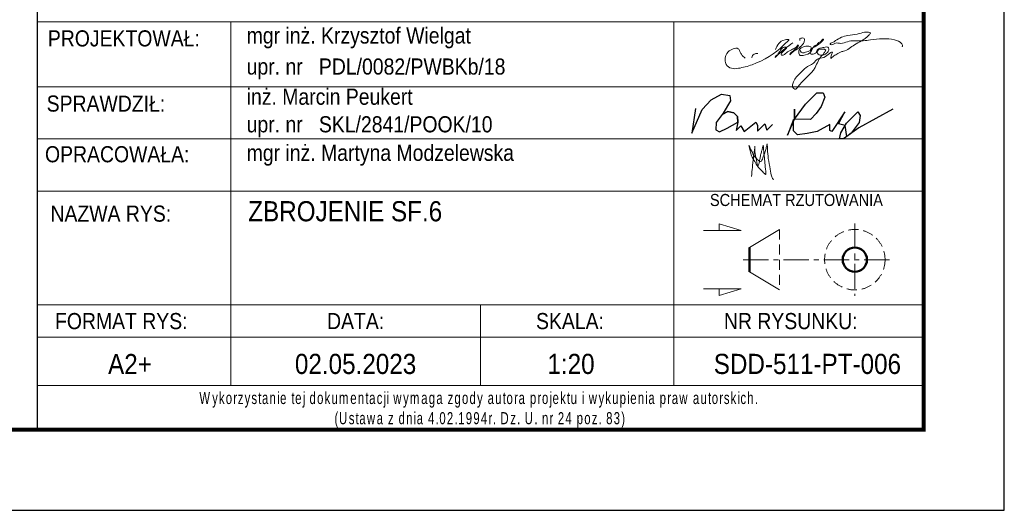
# Model space of a CAD drawing. Extents: x 327147 to 347605, y -113989 to -104075.
# Tile 12 of 16: x 340824 to 343267, y -113989 to -112773. Entities that reach past the tile are written whole.
import ezdxf
from ezdxf.enums import TextEntityAlignment as Align

# ---------------------------------------------------------------- set-up
doc = ezdxf.new("R2010")
doc.units = 0
doc.header["$LTSCALE"] = 5
doc.header["$MEASUREMENT"] = 0
doc.linetypes.add('HIDDEN', pattern=[0.375, 0.25, -0.125])
doc.linetypes.add('MITTE', pattern=[2, 1.25, -0.25, 0.25, -0.25])
doc.layers.add('_FORMATKA', color=8, linetype='Continuous', lineweight=15, plot=False)
for name, color, linetype, lineweight in [('_RAMKA', 7, 'Continuous', 35), ('PS_DIM', 4, 'Continuous', 13), ('PS_HIDDEN', 2, 'HIDDEN', 13), ('PS_MIDLINE', 5, 'MITTE', 13), ('PS_POS', 1, 'Continuous', 15), ('PS_SOLID', 7, 'Continuous', 20), ('PS_TEXT', 3, 'Continuous', 13)]:
    doc.layers.add(name, color=color, linetype=linetype, lineweight=lineweight)
doc.layers.add('_tabelka', color=7, linetype='Continuous')
doc.styles.add('gil', font='GIL_____.TTF', dxfattribs={"width": 0.9})

# ---------------------------------------------------------------- blocks, each defined once
blk = doc.blocks.new('*U16')
at = {"layer": '_FORMATKA', "lineweight": -3}
blk.add_lwpolyline([(-800, 0), (0, 0), (0, 420), (-800, 420)], close=True, dxfattribs=at)
at = {"layer": '_RAMKA', "lineweight": -3, "const_width": 0.5}
blk.add_lwpolyline([(-770, 10), (-10, 10), (-10, 410), (-770, 410)], close=True, dxfattribs=at)
blk = doc.blocks.new('A$C077725B1')
at = {"layer": 'PS_SOLID', "color": 5, "lineweight": 25}
for points in [[(0.45, 3.96), (0, 0.74), (1.35, 3.86), (2.53, 5.09), (3.87, 5.86), (4.96, 5.66), (5.03, 4.97), (4.09, 3.39), (3.17, 2.17), (3.12, 1.2), (3.6, 0.93), (4.61, 1.41), (5.99, 2.21), (5.97, 2.95), (5.49, 3.43), (4.71, 3.58), (3.95, 3.2), (4.71, 3.58), (5.49, 3.43), (5.97, 2.95), (5.99, 2.21), (5.79, 1.09), (6.4, 1.71), (6.83, 0.96), (8.36, 2.21), (8.58, 1.82), (8.58, 1.03), (9.53, 1.97), (9.77, 1.14), (10.51, 1.89)], [(26.25, 3.91), (21.8, 1.47), (19.81, 0), (19.26, 0), (19.47, 0.79), (20.21, 2.08), (21.68, 3.55), (21.99, 3.05), (21.86, 2.14), (20.81, 0.74), (20.25, 0.33), (20.03, 1.78), (19.17, 1.98), (19.96, 3.54), (18.27, 0.97), (18, 1.12), (18, 1.91), (16.37, 0.97), (15.05, 0.72), (13.81, 0.54), (13.29, 1.06), (13.29, 2.56), (12.47, 0.52), (13.42, 2.59), (13.42, 3.89), (13.42, 2.59), (14.85, 4.56), (16.34, 6.04), (17.15, 6.01), (17.36, 5.44), (16.89, 4.25), (16.25, 3.31), (15.51, 2.56), (13.42, 2.59)]]:
    blk.add_lwpolyline(points, dxfattribs=at)
blk = doc.blocks.new('tabela_rys')
at = {"layer": '_tabelka', "color": 251, "lineweight": 15}
for p, q in [((21.62, 58.32), (131.62, 58.32)), ((21.62, 58.32), (131.62, 58.32)), ((45.62, 58.32), (45.62, 37.33)), ((100.62, 58.32), (100.62, 37.33)), ((21.62, 50.24), (131.62, 50.24)), ((21.62, 43.79), (131.62, 43.79)), ((21.62, 37.33), (131.62, 37.33)), ((21.62, 37.33), (131.62, 37.33)), ((21.62, 37.33), (131.62, 37.33)), ((21.62, 37.33), (131.62, 37.33)), ((21.62, 37.33), (131.62, 37.33)), ((21.62, 37.33), (131.62, 37.33)), ((21.62, 37.33), (131.62, 37.33)), ((21.62, 37.33), (131.62, 37.33)), ((45.62, 37.33), (45.62, 23.22)), ((100.62, 37.33), (100.62, 13.22)), ((21.62, 23.22), (131.62, 23.22)), ((131.62, 23.22), (21.62, 23.22)), ((45.62, 23.22), (45.62, 13.22)), ((76.62, 23.22), (76.62, 13.22)), ((21.62, 19.22), (131.62, 19.22)), ((21.62, 13.22), (131.62, 13.22))]:
    blk.add_line(p, q, dxfattribs=at)
at = {"layer": '_tabelka', "color": 251, "lineweight": 30}
blk.add_lwpolyline([(131.62, 123.55), (21.62, 123.55), (21.62, 7.77), (131.62, 7.77)], close=True, dxfattribs=at)
at = {"layer": 'PS_DIM', "color": 5, "true_color": 0x1d16e9}
for points in [[(115.36, 55.7), (113.22, 53.93), (113.18, 53.9), (113.18, 53.98), (113.33, 54.13), (113.56, 54.36), (114.45, 55.17), (114.55, 55.14), (113.99, 54.42), (113.95, 54.18), (114.03, 54.16), (114.58, 54.48), (115.19, 54.83), (115.46, 54.98), (115.73, 55.14), (115.95, 55.36), (116.04, 55.45), (116.06, 55.39), (116.02, 55.28), (115.29, 54.61), (115.06, 54.38), (115.02, 54.23), (115.14, 54.35), (115.64, 54.75), (116.77, 55.82), (116.82, 56), (116.82, 56.17), (116.69, 56.3), (116.5, 56.3), (116.26, 56.24), (116.23, 56.11), (116.23, 56)], [(116.27, 54.78), (116.4, 54.56), (116.58, 54.45), (116.96, 54.56), (117.27, 54.64), (117.58, 54.82), (117.66, 55.11), (117.19, 55.3), (116.43, 55.09), (116.18, 54.85), (116.11, 54.56), (116.28, 54.15), (116.65, 54.15), (117.64, 54.62), (118.01, 55.28), (118.3, 55.44), (118.6, 55.74), (118.91, 55.92), (119.04, 56.14), (119.09, 56.16), (118.24, 55.3), (117.84, 55.07), (117.57, 54.61), (117.57, 54.35), (118.03, 54.35), (118.3, 54.51), (118.35, 54.72), (118.63, 54.99), (119.09, 55.11), (119.38, 55.19), (119.72, 55.19), (119.86, 54.94), (119.56, 54.42), (119.25, 54.24), (118.63, 54.24), (118.45, 54.43), (118.39, 54.64), (119.46, 54.8), (119.3, 54.52), (119.18, 54.31), (118.99, 54.13), (118.15, 52.67), (115.93, 50.15), (115.75, 49.97), (115.52, 50.04), (115.33, 50.36), (115.46, 50.86), (115.83, 51.49), (116.51, 52.17), (116.97, 52.63), (117.94, 53.19), (118.45, 53.7), (119.24, 53.91), (120.28, 54.51), (120.08, 53.78), (120.47, 54.09), (120.72, 54.24), (120.96, 54.38), (121.28, 54.56), (121.66, 54.66), (123.03, 55.46), (124.83, 56.69), (124.99, 56.96), (124.75, 57.03), (124.29, 57.03), (123.37, 56.78), (122.22, 56.61), (121.4, 56.39), (120.69, 55.98), (120.26, 55.73), (120.02, 55.6), (120.05, 55.5), (120.57, 55.64), (121.34, 55.64), (122.15, 55.85), (123.03, 55.97), (124.11, 55.97), (125.01, 56.08), (128, 56.08), (128.89, 55.57), (128.97, 55.25), (128.95, 55.23)], [(109.48, 53.8), (108.99, 54.29), (108.79, 54.65), (108.6, 54.97), (107.99, 54.97), (107.36, 54.6), (106.97, 53.57), (107.12, 53.03), (107.77, 52.55), (108.62, 52.55), (110.32, 53), (114.18, 55.37), (114.63, 55.81), (114.9, 56.08), (114.41, 56.08), (113.23, 54.9)], [(111.02, 54.38), (110.58, 54.31), (110.37, 54.14), (110.28, 53.86)], [(109.92, 42.99), (110.36, 42.1), (110.66, 41.59), (111.09, 41.15), (111.38, 40.99), (111.66, 41.47), (111.96, 42.25), (112.08, 42.76), (112.2, 43.19)], [(111.71, 43.01), (111.79, 41.97), (111.9, 41.03), (111.99, 40.03), (111.99, 39.38), (111.65, 39.72), (111.22, 40.15), (110.84, 40.68), (110.65, 41.02), (110.26, 41.69), (110.08, 42.33), (109.92, 42.99)], [(110.26, 39.14), (110.35, 40.27), (110.43, 40.94), (110.49, 41.47), (110.59, 42.26), (110.65, 42.75), (110.65, 42.9)], [(110.65, 42.9), (110.68, 42.38), (110.68, 42.14), (110.7, 41.97), (110.71, 41.9), (110.76, 41.68), (110.81, 41.47), (110.84, 41.29), (110.91, 40.88), (111.01, 40.53), (111.04, 40.47), (111.14, 40.66), (111.22, 40.95), (111.29, 41.28), (111.38, 41.81), (111.5, 42.26), (111.6, 42.66), (111.71, 43.03)], [(112.2, 43.19), (112.23, 42.5), (112.33, 41.38), (112.56, 40.06), (112.77, 39.1), (112.98, 38.73)]]:
    blk.add_spline(points, degree=3, dxfattribs=at)
at = {"layer": 'PS_HIDDEN'}
blk.add_line((113.73, 32.58), (113.73, 25.08), dxfattribs=at)
blk.add_circle((123.07, 28.83), 3.75, dxfattribs=at)
at = {"layer": 'PS_MIDLINE', "ltscale": 0.5}
for p, q in [((123.07, 33.33), (123.07, 24.33)), ((109.23, 28.83), (127.57, 28.83))]:
    blk.add_line(p, q, dxfattribs=at)
at = {"layer": 'PS_POS'}
for p, q in [((109.98, 30.33), (113.73, 32.58)), ((113.73, 25.08), (109.98, 27.33))]:
    blk.add_line(p, q, dxfattribs=at)
at = {"layer": 'PS_POS', "lineweight": 50}
blk.add_line((109.98, 27.33), (109.98, 30.33), dxfattribs=at)
at = {"layer": 'PS_SOLID', "lineweight": 50}
blk.add_line((109.98, 30.33), (109.98, 27.33), dxfattribs=at)
blk.add_circle((123.07, 28.83), 1.5, dxfattribs=at)
blk.add_circle((123.07, 28.83), 1.5, dxfattribs=at)
at = {"layer": 'PS_TEXT', "color": 7}
for p, q in [((108.95, 32.44), (106.22, 33.26)), ((106.22, 33.26), (106.22, 32.44)), ((108.95, 32.44), (104.3, 32.44)), ((108.95, 25.21), (104.3, 25.21)), ((108.95, 25.21), (106.22, 24.39)), ((106.22, 24.39), (106.22, 25.21))]:
    blk.add_line(p, q, dxfattribs=at)
at = {"layer": 'PS_POS', "color": 7, "xscale": 0.9500000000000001, "yscale": 0.9500000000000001, "zscale": 0.9500000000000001}
blk.add_blockref('A$C077725B1', (102.85, 43.79), dxfattribs=at)
at = {"layer": '_tabelka', "color": 12, "style": 'gil', "width": 0.9}
for s, p in [('PROJEKTOWAŁ: ', (32.69, 56.26)), ('SPRAWDZIŁ: ', (30.47, 48.18)), ('OPRACOWAŁA: ', (31.87, 41.9)), ('NAZWA RYS:', (30.74, 34.54))]:
    blk.add_text(s, height=2, dxfattribs=at).set_placement(p, align=Align.MIDDLE)
at = {"layer": '_tabelka', "color": 7, "style": 'gil', "width": 0.9}
for s, p in [('mgr inż. Krzysztof Wielgat', (47.6, 56.62)), ('upr. nr   PDL/0082/PWBKb/18 ', (47.6, 52.77)), ('inż. Marcin Peukert', (47.6, 49.03)), ('upr. nr   SKL/2841/POOK/10 ', (47.6, 45.61)), ('mgr inż. Martyna Modzelewska', (47.6, 42.08))]:
    blk.add_text(s, height=2, dxfattribs=at).set_placement(p, align=Align.MIDDLE_LEFT)
at = {"layer": '_tabelka', "color": 251, "style": 'gil', "width": 0.9}
for s, p in [('FORMAT RYS:', (32.04, 21.22)), ('DATA:', (61.12, 21.22)), ('SKALA:', (87.72, 21.22)), ('NR RYSUNKU:', (115.12, 21.22))]:
    blk.add_text(s, height=2, dxfattribs=at).set_placement(p, align=Align.MIDDLE)
at = {"layer": '_tabelka', "color": 7, "lineweight": 13, "insert": (22.63, 10.21), "char_height": 1.5, "attachment_point": 4, "style": 'gil'}
blk.add_mtext_dynamic_manual_height_columns('\\pi19.10122;{\\W0.7;\\T1.2;Wykorzystanie tej dokumentacji wymaga zgody autora projektu i wykupienia praw autorskich.\\P\\pi35.86535;(Ustawa z dnia 4.02.1994r. Dz. U. nr 24 poz. 83)}', width=107.5936, gutter_width=12.5, heights=[0], dxfattribs=at)
at = {"layer": '_tabelka', "color": 7, "style": 'gil', "width": 0.9}
for p in [(47.79, 34.83), (47.79, 30.29), (47.79, 26.06)]:
    blk.add_attdef('NAZWA_RYS:', text='', height=2.5, dxfattribs=at).set_placement(p, align=Align.MIDDLE_LEFT)
blk.add_attdef('FORMAT', text='', height=2.5, dxfattribs=at).set_placement((33.12, 15.91), align=Align.MIDDLE)
at = {"layer": '_tabelka', "color": 7, "style": 'gil', "width": 0.9, "flags": 8}
for tag, p in [('DATA', (61.11, 15.91)), ('SKALA', (87.85, 15.91)), ('NR_RYSUNKU', (117.18, 15.91))]:
    blk.add_attdef(tag, text='', height=2.5, dxfattribs=at).set_placement(p, align=Align.MIDDLE)
at = {"layer": 'PS_TEXT', "color": 7, "insert": (100.88, 36.98), "char_height": 1.5, "width": 31.0028, "attachment_point": 1, "style": 'gil'}
blk.add_mtext('\\pi4.20993;SCHEMAT RZUTOWANIA', dxfattribs=at)

msp = doc.modelspace()

# ---------------------------------------------------------------- block references
at = {"layer": 'PS_DIM', "xscale": 20, "yscale": 20, "zscale": 20}
msp.add_blockref('*U16', (343267.28, -113988.82), dxfattribs=at)
at = {"layer": 'PS_DIM', "color": 7}
ref = msp.add_blockref('tabela_rys', (340434.9, -113944.2), dxfattribs=dict(at, xscale=20, yscale=20, zscale=20))
ref.add_attrib('FORMAT', 'A2+', dxfattribs={"layer": '_tabelka', "color": 7, "height": 50, "style": 'gil', "width": 0.9}).set_placement((341097.21, -113625.97), align=Align.MIDDLE)
ref.add_attrib('DATA', '02.05.2023', dxfattribs={"layer": '_tabelka', "color": 7, "height": 50, "style": 'gil', "width": 0.9, "flags": 8}).set_placement((341657.2, -113625.97), align=Align.MIDDLE)
ref.add_attrib('SKALA', '1:20', dxfattribs={"layer": '_tabelka', "color": 7, "height": 50, "style": 'gil', "width": 0.9, "flags": 8}).set_placement((342191.9, -113625.97), align=Align.MIDDLE)
ref.add_attrib('NR_RYSUNKU', 'SDD-511-PT-006', dxfattribs={"layer": '_tabelka', "color": 7, "height": 50, "style": 'gil', "width": 0.9, "flags": 8}).set_placement((342778.58, -113625.97), align=Align.MIDDLE)
ref.add_attrib('NAZWA_RYS:', 'ZBROJENIE SF.6', dxfattribs={"layer": '_tabelka', "color": 7, "height": 50, "style": 'gil', "width": 0.9}).set_placement((341390.67, -113247.52), align=Align.MIDDLE_LEFT)

doc.saveas('drawing.dxf')
